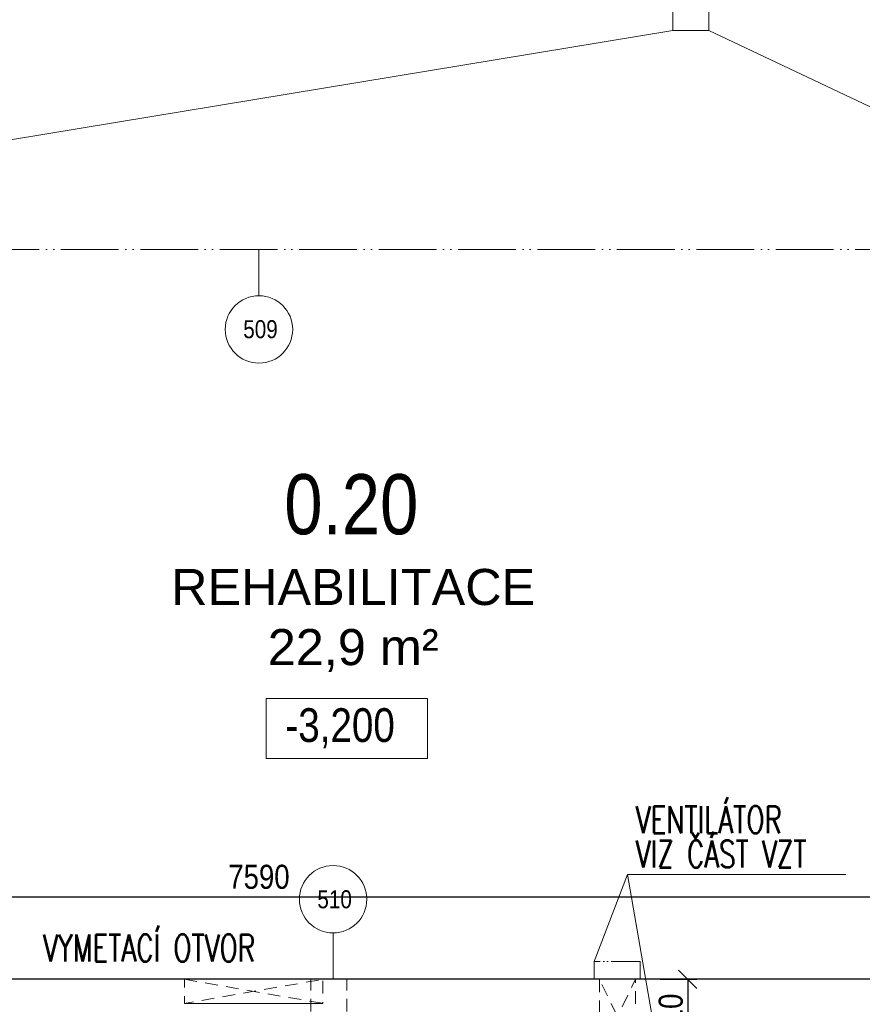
# Model space of a CAD drawing. Header units: millimetres. Extents: x -300958 to -108039, y 30118 to 292543.
# Tile 111 of 256: x -229792 to -226290, y 125861 to 129955. Entities that reach past the tile are written whole.
import ezdxf
from ezdxf.enums import TextEntityAlignment as Align

# ---------------------------------------------------------------- set-up
doc = ezdxf.new("R2010")
doc.units = ezdxf.units.MM
doc.header["$MEASUREMENT"] = 0
doc.linetypes.add('ACAD_ISO05W100', pattern=[33, 24, -3, 0, -3, 0, -3])
doc.linetypes.add('DGN Style 2', pattern=[879.857395, 527.914437, -351.942958])
doc.layers.get('0').update_dxf_attribs({"lineweight": 13})
doc.layers.get('Defpoints').update_dxf_attribs({"color": 3, "lineweight": 13})
for name, color, linetype, lineweight in [('dims', 7, 'Continuous', 9), ('popis', 7, 'Continuous', 9), ('PSV', 7, 'Continuous', 13), ('tenka', 7, 'Continuous', 13), ('texts', 3, 'Continuous', 30), ('výškové kóty', 7, 'Continuous', 13), ('walls', 7, 'Continuous', 13), ('zařizovací předměty', 7, 'Continuous', 9)]:
    doc.layers.add(name, color=color, linetype=linetype, lineweight=lineweight)
doc.styles.add('GENERATED_STYLE_8', font='arial.ttf')
doc.styles.get("Standard").update_dxf_attribs({"font": 'txt.shx'})
doc.styles.add('STYLE-0', font='ARIALN.TTF')
doc.styles.add('Style-Arial', font='arial.ttf')
doc.dimstyles.new('arch', dxfattribs={"dimscale": 50, "dimtxt": 2.5, "dimasz": 2.5, "dimexe": 1.25, "dimexo": 0.9, "dimtad": 1, "dimdec": 0, "dimtxsty": 'STYLE-0', "dimblk": 'ARCHTICK', "dimcen": 2.5, "dimadec": 0, "dimazin": 0, "dimtfac": 1, "dimtdec": 0, "dimtmove": 2, "dimatfit": 3, "dimldrblk": 'ARCHTICK', "dimfxl": 0, "dimarcsym": 0})

# ---------------------------------------------------------------- blocks, each defined once
blk = doc.blocks.new('_ArchTick')
at = {"color": 0, "linetype": 'ByBlock', "flags": 128}
blk.add_lwpolyline([(-0.5, -0.5), (0.5, 0.5)], dxfattribs=at)
blk = doc.blocks.new('*D1041')
at = {"layer": 'Defpoints', "color": 0, "linetype": 'Continuous'}
for p in [(-225002.6, 126703.3), (-232592.6, 126571.6), (-225002.6, 126308.3)]:
    blk.add_point(p, dxfattribs=at)
at = {"layer": 'dims', "linetype": 'Continuous', "lineweight": 0}
for p, q in [((-225002.6, 126703.3), (-225002.6, 126245.8)), ((-232592.6, 126571.6), (-232592.6, 126245.8))]:
    blk.add_line(p, q, dxfattribs=at)
at = {"layer": 'dims', "color": 0, "linetype": 'Continuous', "lineweight": -2}
blk.add_line((-232592.6, 126308.3), (-225002.6, 126308.3), dxfattribs=at)
at = {"layer": 'dims', "color": 0, "linetype": 'Continuous', "lineweight": -2, "xscale": 125, "yscale": 125, "zscale": 125, "rotation": 180}
blk.add_blockref('_ArchTick', (-232592.6, 126308.3), dxfattribs=at)
at = {"layer": 'dims', "color": 0, "linetype": 'Continuous', "lineweight": -2, "xscale": 125, "yscale": 125, "zscale": 125}
blk.add_blockref('_ArchTick', (-225002.6, 126308.3), dxfattribs=at)
at = {"layer": 'dims', "color": 0, "linetype": 'Continuous', "insert": (-228797.6, 126390.6), "char_height": 100, "attachment_point": 5, "style": 'STYLE-0'}
blk.add_mtext('7590', dxfattribs=at)
blk = doc.blocks.new('*D1669')
at = {"layer": 'Defpoints', "color": 0, "linetype": 'Continuous'}
for p in [(-227204.5, 125965), (-227204.5, 125655), (-227015.6, 125655)]:
    blk.add_point(p, dxfattribs=at)
at = {"layer": 'dims', "color": 0, "linetype": 'Continuous', "lineweight": -2}
for p, q in [((-227129.5, 125965), (-226978.1, 125965)), ((-227015.6, 125965), (-227015.6, 125655)), ((-227129.5, 125655), (-226978.1, 125655))]:
    blk.add_line(p, q, dxfattribs=at)
at = {"layer": 'dims', "color": 0, "linetype": 'Continuous', "lineweight": -2, "xscale": 75, "yscale": 75, "zscale": 75}
for p, rotation in [((-227015.6, 125965), 90), ((-227015.6, 125655), 270)]:
    blk.add_blockref('_ArchTick', p, dxfattribs=dict(at, rotation=rotation))
at = {"layer": 'dims', "color": 0, "linetype": 'Continuous', "insert": (-227085.4, 125810), "char_height": 100, "attachment_point": 5, "rotation": 90, "style": 'STYLE-0'}
blk.add_mtext('310', dxfattribs=at)

msp = doc.modelspace()

# ---------------------------------------------------------------- linework, layer by layer
at = {"layer": 'PSV', "linetype": 'Continuous', "lineweight": 0}
for p, q in [((-228797.6, 129000), (-228797.6, 128807.2)), ((-228489.4, 125965), (-228489.4, 126157.8))]:
    msp.add_line(p, q, dxfattribs=at)
for centre in [(-228797.6, 128667.1), (-228489.4, 126297.9)]:
    msp.add_circle(centre, 140.1, dxfattribs=at)
at = {"layer": 'tenka', "linetype": 'DGN Style 2', "ltscale": 0.1}
for p, q in [((-228582.6, 125655), (-228582.6, 125965)), ((-228432.6, 125655), (-228432.6, 125965))]:
    msp.add_line(p, q, dxfattribs=at)
at = {"layer": 'tenka', "linetype": 'Continuous'}
msp.add_lwpolyline([(-227077.6, 129910), (-226927.6, 129910), (-226927.6, 130060), (-227077.6, 130060)], close=True, dxfattribs=at)
at = {"layer": 'tenka', "linetype": 'Continuous', "flags": 128}
for points in [[(-227077.6, 129910), (-232592.6, 129000)], [(-226927.6, 129910), (-225002.6, 129000)]]:
    msp.add_lwpolyline(points, dxfattribs=at)
at = {"layer": 'tenka', "linetype": 'DGN Style 2', "ltscale": 0.1, "flags": 128}
msp.add_lwpolyline([(-229107.6, 125865), (-228532.6, 125865), (-228532.6, 125965), (-229107.6, 125965)], close=True, dxfattribs=at)
for points in [[(-229107.6, 125965), (-228532.6, 125865), (-229107.6, 125865), (-228532.6, 125965)], [(-227382.6, 125965), (-227382.6, 125655), (-227232.6, 125965), (-227232.6, 125655), (-227382.6, 125965)]]:
    msp.add_lwpolyline(points, dxfattribs=at)
at = {"layer": 'výškové kóty', "linetype": 'Continuous', "lineweight": 0, "flags": 128}
msp.add_lwpolyline([(-228768.2, 127132.9), (-228097.4, 127132.9), (-228097.4, 126883.4), (-228768.2, 126883.4)], close=True, dxfattribs=at)
at = {"layer": 'walls', "linetype": 'Continuous', "lineweight": 30}
msp.add_line((-225002.6, 125965), (-232592.6, 125965), dxfattribs=at)
at = {"layer": 'zařizovací předměty', "linetype": 'ACAD_ISO05W100', "ltscale": 10}
msp.add_line((-232592.6, 129000), (-225002.6, 129000), dxfattribs=at)
at = {"layer": 'zařizovací předměty', "linetype": 'Continuous'}
msp.add_line((-227266.3, 126401.2), (-227066, 125253.8), dxfattribs=at)
at = {"layer": 'zařizovací předměty', "linetype": 'Continuous', "flags": 128}
msp.add_lwpolyline([(-227404.6, 126039.5), (-227266.3, 126401.2), (-226358.6, 126401.2)], dxfattribs=at)
at = {"layer": 'zařizovací předměty', "linetype": 'ACAD_ISO05W100', "lineweight": 0, "ltscale": 5}
msp.add_lwpolyline([(-227404.6, 125965), (-227213.6, 125965), (-227213.6, 126039.5), (-227404.6, 126039.5)], close=True, dxfattribs=at)

# ---------------------------------------------------------------- texts
at = {"layer": 'popis', "linetype": 'Continuous', "lineweight": 0, "insert": (-228406, 127671.3), "char_height": 150, "width": 1303.837, "attachment_point": 2, "style": 'GENERATED_STYLE_8'}
msp.add_mtext('REHABILITACE \\P22,9 m²', dxfattribs=at)
at = {"layer": 'popis', "linetype": 'Continuous', "insert": (-229695.2, 126095.5), "char_height": 112, "attachment_point": 4, "rotation": 0.0012, "line_spacing_factor": 0.765173, "style": 'Style-Arial'}
msp.add_mtext('{\\Fromans|c238;\\W0.71429;VYMETACÍ OTVOR}', dxfattribs=at)
at = {"layer": 'PSV', "linetype": 'Continuous', "lineweight": 0, "style": 'STYLE-0'}
for s, p in [('509', (-228791.3, 128668.1)), ('510', (-228483.2, 126297.9))]:
    msp.add_text(s, height=75, dxfattribs=at).set_placement(p, align=Align.MIDDLE_CENTER)
at = {"layer": 'texts', "linetype": 'Continuous', "lineweight": 0, "insert": (-228413.8, 127938.6), "char_height": 250, "attachment_point": 5, "line_spacing_factor": 0.725795}
msp.add_mtext('\\fArial Narrow|b0|i0|c238|p39;0.20', dxfattribs=at)
at = {"layer": 'výškové kóty', "linetype": 'Continuous', "lineweight": 0, "insert": (-228687.6, 127092), "char_height": 140, "width": 1046.843, "attachment_point": 1, "style": 'STYLE-0'}
msp.add_mtext('-3,200', dxfattribs=at)
at = {"layer": 'zařizovací předměty', "linetype": 'Continuous', "insert": (-227231.2, 126557), "char_height": 112, "attachment_point": 4, "rotation": 0.0012, "line_spacing_factor": 0.765173, "style": 'Style-Arial'}
msp.add_mtext('{\\Fromans|c238;\\W0.71429;VENTILÁTOR\\PVIZ ČÁST VZT}', dxfattribs=at)

# ---------------------------------------------------------------- dimensions: what is measured, and where the dimension line sits
at = {"layer": 'dims', "linetype": 'Continuous'}
dim = msp.add_linear_dim(base=(-225002.6, 126308.3), p1=(-232592.6, 126571.6), p2=(-225002.6, 126703.3), dimstyle='arch', override={"dimtxt": 2, "dimexo": 0, "dimcen": 0.001, "dimclre": 256, "dimlwe": 0}, dxfattribs=at)
dim.commit()
dim.dimension.update_dxf_attribs({"geometry": '*D1041', "text_midpoint": (-228797.6, 126390.6)})
dim = msp.add_linear_dim(base=(-227015.6, 125655), p1=(-227204.5, 125965), p2=(-227204.5, 125655), angle=270, dimstyle='arch', override={"dimtxt": 2, "dimasz": 1.5, "dimexe": 0.75, "dimexo": 1.5, "dimgap": 0.375, "dimcen": 0.05}, dxfattribs=at)
dim.commit()
dim.dimension.update_dxf_attribs({"geometry": '*D1669', "text_midpoint": (-227085.4, 125810)})

doc.saveas('drawing.dxf')
